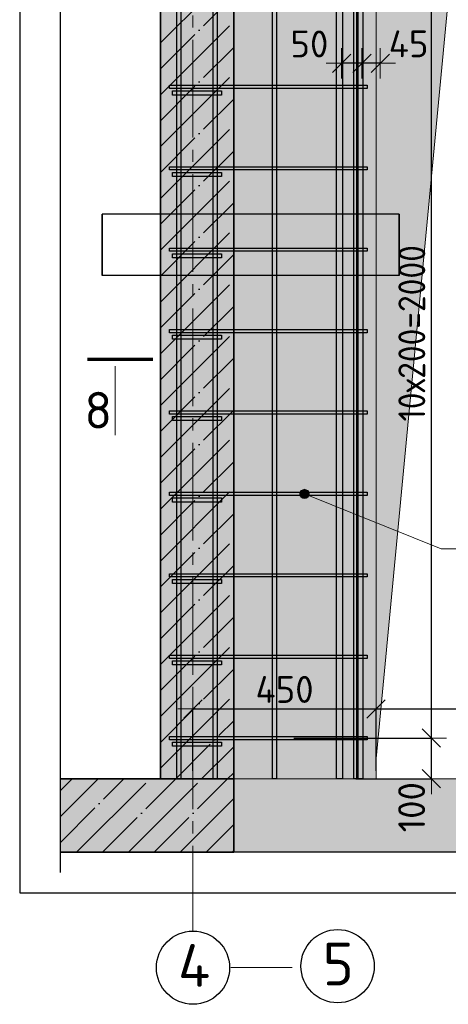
# Model space of a CAD drawing. Header units: millimetres. Extents: x -24871 to 40608, y -2869 to 48080.
# Tile 108 of 119: x 31841 to 32894, y 37367 to 39786. Entities that reach past the tile are written whole.
import ezdxf

# ---------------------------------------------------------------- set-up
doc = ezdxf.new("R2010")
doc.units = ezdxf.units.MM
doc.header["$PDMODE"] = 65
doc.linetypes.add('______11', pattern=[150, 120, -15, 0, -15])
doc.linetypes.add('______5', pattern=[330, 240, -30, 30, -30])
for name, color, linetype, lineweight in [('Standard', 7, 'Continuous', 25), ('Арм.стержн. Арматура края', 96, 'Continuous', 35), ('Арм.стержн. вертикальными 1', 22, 'Continuous', 35), ('Арм.стержн. Доп. арматура', 180, 'Continuous', 35), ('Арм.стержн. Хомут', 240, 'Continuous', 35), ('Размерная линия_ общее', 7, 'Continuous', 13), ('Фундамент (1)', 7, 'Continuous', 35)]:
    doc.layers.add(name, color=color, linetype=linetype, lineweight=lineweight)
doc.styles.add('ISOCPEUR', font='ISOCPEUR')
doc.dimstyles.new('DIMSTYLE_4', dxfattribs={"dimtxt": 66, "dimasz": 75, "dimexe": 0, "dimexo": 0, "dimgap": 33, "dimtad": 2, "dimdec": 0, "dimrnd": 5, "dimzin": 12, "dimdsep": 46, "dimtxsty": 'ISOCPEUR', "dimblk1": 'ALL_ML_STRICH', "dimblk2": 'ALL_ML_STRICH', "dimsah": 1, "dimcen": 0, "dimclrd": 7, "dimclre": 256, "dimclrt": 7, "dimadec": 0, "dimazin": 0, "dimtfac": 1, "dimtdec": 0, "dimtix": 1, "dimtmove": 2, "dimatfit": 3, "dimfxl": 0, "dimtvp": 1.2, "dimtzin": 0, "dimlwd": 0, "dimlwe": -3, "dimarcsym": 0})
doc.dimstyles.new('DIMSTYLE_5', dxfattribs={"dimtxt": 66, "dimasz": 75, "dimexe": 0, "dimexo": 0, "dimgap": 33, "dimtad": 2, "dimdec": 0, "dimrnd": 5, "dimzin": 12, "dimdsep": 46, "dimtxsty": 'ISOCPEUR', "dimblk1": 'ALL_ML_STRICH', "dimblk2": 'ALL_ML_STRICH', "dimsah": 1, "dimcen": 0, "dimclrd": 7, "dimclre": 256, "dimclrt": 7, "dimadec": 0, "dimazin": 0, "dimtfac": 1, "dimtdec": 0, "dimtix": 1, "dimtmove": 2, "dimatfit": 3, "dimfxl": 0, "dimtzin": 0, "dimlwd": 0, "dimlwe": -3, "dimarcsym": 0})

# ---------------------------------------------------------------- blocks, each defined once
blk = doc.blocks.new('ALL_ML_STRICH')
at = {"color": 0, "linetype": 'ByBlock', "lineweight": -2}
for p, q in [((0, -0.5), (0, 0.5)), ((-1, 0), (0.5, 0)), ((-0.3, -0.3), (0.3, 0.3))]:
    blk.add_line(p, q, dxfattribs=at)
blk = doc.blocks.new('*D135')
at = {"layer": 'DEFPOINTS', "color": 7, "linetype": 'Continuous', "lineweight": 13, "transparency": 33554687}
for p in [(32682, 39698.8), (32727, 39678.8), (32727, 39656.3)]:
    blk.add_point(p, dxfattribs=at)
at = {"layer": 'Размерная линия_ общее', "color": 253, "linetype": 'Continuous', "lineweight": -2, "true_color": 0xa0a0a0, "transparency": 33554687}
for p, q in [((32682, 39678.8), (32682, 39678.8)), ((32727, 39676.3), (32727, 39678.8))]:
    blk.add_line(p, q, dxfattribs=at)
at = {"layer": 'Размерная линия_ общее', "color": 7, "linetype": 'Continuous', "lineweight": -2, "transparency": 33554687}
blk.add_line((32727, 39678.8), (32682, 39678.8), dxfattribs=at)
at = {"layer": 'Размерная линия_ общее', "color": 7, "linetype": 'Continuous', "lineweight": 13, "transparency": 33554687, "xscale": 75, "yscale": 75, "zscale": 75}
for p, rotation in [((32682, 39678.8), 180), ((32727, 39678.8), 360)]:
    blk.add_blockref('ALL_ML_STRICH', p, dxfattribs=dict(at, rotation=rotation))
at = {"layer": 'Размерная линия_ общее', "color": 7, "linetype": 'Continuous', "lineweight": 13, "transparency": 33554687, "insert": (32796.8, 39726.7), "char_height": 66, "width": 132, "attachment_point": 5, "style": 'ISOCPEUR'}
blk.add_mtext('\\A1;{45}', dxfattribs=at)
blk = doc.blocks.new('*D136')
at = {"layer": 'DEFPOINTS', "color": 7, "linetype": 'Continuous', "lineweight": 13, "transparency": 33554687}
for p in [(32682, 39698.8), (32632, 39697.2), (32682, 39678.8)]:
    blk.add_point(p, dxfattribs=at)
at = {"layer": 'Размерная линия_ общее', "color": 253, "linetype": 'Continuous', "lineweight": -2, "true_color": 0xa0a0a0, "transparency": 33554687}
for p, q in [((32632, 39678.8), (32632, 39678.8)), ((32682, 39678.8), (32682, 39678.8))]:
    blk.add_line(p, q, dxfattribs=at)
at = {"layer": 'Размерная линия_ общее', "color": 7, "linetype": 'Continuous', "lineweight": -2, "transparency": 33554687}
blk.add_line((32682, 39678.8), (32632, 39678.8), dxfattribs=at)
at = {"layer": 'Размерная линия_ общее', "color": 7, "linetype": 'Continuous', "lineweight": 13, "transparency": 33554687, "xscale": 75, "yscale": 75, "zscale": 75}
for p, rotation in [((32632, 39678.8), 180), ((32682, 39678.8), 360)]:
    blk.add_blockref('ALL_ML_STRICH', p, dxfattribs=dict(at, rotation=rotation))
at = {"layer": 'Размерная линия_ общее', "color": 7, "linetype": 'Continuous', "lineweight": 13, "transparency": 33554687, "insert": (32553, 39726.4), "char_height": 66, "width": 132, "attachment_point": 5, "style": 'ISOCPEUR'}
blk.add_mtext('\\A1;{50}', dxfattribs=at)
blk = doc.blocks.new('*D374')
at = {"layer": 'DEFPOINTS', "color": 7, "linetype": 'Continuous', "lineweight": 13, "transparency": 33554687}
for p in [(32267, 38092.5), (32267, 37920.9), (32717, 37920.9)]:
    blk.add_point(p, dxfattribs=at)
at = {"layer": 'Размерная линия_ общее', "color": 253, "linetype": 'Continuous', "lineweight": -2, "true_color": 0xa0a0a0, "transparency": 33554687}
for p, q in [((32267, 37940.9), (32267, 38092.5)), ((32717, 37940.9), (32717, 38092.5))]:
    blk.add_line(p, q, dxfattribs=at)
at = {"layer": 'Размерная линия_ общее', "color": 7, "linetype": 'Continuous', "lineweight": -2, "transparency": 33554687}
blk.add_line((32267, 38092.5), (32717, 38092.5), dxfattribs=at)
at = {"layer": 'Размерная линия_ общее', "color": 7, "linetype": 'Continuous', "lineweight": 13, "transparency": 33554687, "xscale": 75, "yscale": 75, "zscale": 75, "rotation": 180}
blk.add_blockref('ALL_ML_STRICH', (32267, 38092.5), dxfattribs=at)
at = {"layer": 'Размерная линия_ общее', "color": 7, "linetype": 'Continuous', "lineweight": 13, "transparency": 33554687, "xscale": 75, "yscale": 75, "zscale": 75}
blk.add_blockref('ALL_ML_STRICH', (32717, 38092.5), dxfattribs=at)
at = {"layer": 'Размерная линия_ общее', "color": 7, "linetype": 'Continuous', "lineweight": 13, "transparency": 33554687, "insert": (32492, 38140.5), "char_height": 66, "width": 198, "attachment_point": 5, "style": 'ISOCPEUR'}
blk.add_mtext('\\A1;{450}', dxfattribs=at)
blk = doc.blocks.new('*D375')
at = {"layer": 'DEFPOINTS', "color": 7, "linetype": 'Continuous', "lineweight": 13, "transparency": 33554687}
for p in [(32717, 38092.5), (32717, 37920.9), (33617, 37920.9)]:
    blk.add_point(p, dxfattribs=at)
at = {"layer": 'Размерная линия_ общее', "color": 253, "linetype": 'Continuous', "lineweight": -2, "true_color": 0xa0a0a0, "transparency": 33554687}
for p, q in [((32717, 37940.9), (32717, 38092.5)), ((33617, 37940.9), (33617, 38092.5))]:
    blk.add_line(p, q, dxfattribs=at)
at = {"layer": 'Размерная линия_ общее', "color": 7, "linetype": 'Continuous', "lineweight": -2, "transparency": 33554687}
blk.add_line((32717, 38092.5), (33617, 38092.5), dxfattribs=at)
at = {"layer": 'Размерная линия_ общее', "color": 7, "linetype": 'Continuous', "lineweight": 13, "transparency": 33554687, "xscale": 75, "yscale": 75, "zscale": 75, "rotation": 180}
blk.add_blockref('ALL_ML_STRICH', (32717, 38092.5), dxfattribs=at)
at = {"layer": 'Размерная линия_ общее', "color": 7, "linetype": 'Continuous', "lineweight": 13, "transparency": 33554687, "xscale": 75, "yscale": 75, "zscale": 75}
blk.add_blockref('ALL_ML_STRICH', (33617, 38092.5), dxfattribs=at)
at = {"layer": 'Размерная линия_ общее', "color": 7, "linetype": 'Continuous', "lineweight": 13, "transparency": 33554687, "insert": (33170.3, 38140.5), "char_height": 66, "width": 198, "attachment_point": 5, "style": 'ISOCPEUR'}
blk.add_mtext('\\A1;{900}', dxfattribs=at)
blk = doc.blocks.new('*D379')
at = {"layer": 'DEFPOINTS', "color": 7, "linetype": 'Continuous', "lineweight": 13, "transparency": 33554687}
for p in [(32495, 38020.9), (32647, 37920.9), (32852.7, 37920.9)]:
    blk.add_point(p, dxfattribs=at)
at = {"layer": 'Размерная линия_ общее', "color": 253, "linetype": 'Continuous', "lineweight": -2, "true_color": 0xa0a0a0, "transparency": 33554687}
for p, q in [((32515, 38020.9), (32852.7, 38020.9)), ((32667, 37920.9), (32852.7, 37920.9))]:
    blk.add_line(p, q, dxfattribs=at)
at = {"layer": 'Размерная линия_ общее', "color": 7, "linetype": 'Continuous', "lineweight": -2, "transparency": 33554687}
blk.add_line((32852.7, 37920.9), (32852.7, 38020.9), dxfattribs=at)
at = {"layer": 'Размерная линия_ общее', "color": 7, "linetype": 'Continuous', "lineweight": 13, "transparency": 33554687, "xscale": 75, "yscale": 75, "zscale": 75}
for p, rotation in [((32852.7, 38020.9), 90), ((32852.7, 37920.9), 270)]:
    blk.add_blockref('ALL_ML_STRICH', p, dxfattribs=dict(at, rotation=rotation))
at = {"layer": 'Размерная линия_ общее', "color": 7, "linetype": 'Continuous', "lineweight": 13, "transparency": 33554687, "insert": (32804.2, 37851.2), "char_height": 66, "width": 198, "attachment_point": 5, "rotation": 90, "style": 'ISOCPEUR'}
blk.add_mtext('\\A1;{100}', dxfattribs=at)
blk = doc.blocks.new('*D380')
at = {"layer": 'DEFPOINTS', "color": 7, "linetype": 'Continuous', "lineweight": 13, "transparency": 33554687}
for p in [(32466.8, 40020.9), (32495, 38020.9), (32852.7, 38020.9)]:
    blk.add_point(p, dxfattribs=at)
at = {"layer": 'Размерная линия_ общее', "color": 253, "linetype": 'Continuous', "lineweight": -2, "true_color": 0xa0a0a0, "transparency": 33554687}
for p, q in [((32486.8, 40020.9), (32852.7, 40020.9)), ((32515, 38020.9), (32852.7, 38020.9))]:
    blk.add_line(p, q, dxfattribs=at)
at = {"layer": 'Размерная линия_ общее', "color": 7, "linetype": 'Continuous', "lineweight": -2, "transparency": 33554687}
blk.add_line((32852.7, 38020.9), (32852.7, 40020.9), dxfattribs=at)
at = {"layer": 'Размерная линия_ общее', "color": 7, "linetype": 'Continuous', "lineweight": 13, "transparency": 33554687, "xscale": 75, "yscale": 75, "zscale": 75}
for p, rotation in [((32852.7, 40020.9), 90), ((32852.7, 38020.9), 270)]:
    blk.add_blockref('ALL_ML_STRICH', p, dxfattribs=dict(at, rotation=rotation))
at = {"layer": 'Размерная линия_ общее', "color": 7, "linetype": 'Continuous', "lineweight": 13, "transparency": 33554687, "insert": (32771.7, 38798.9), "char_height": 66, "width": 3.3, "attachment_point": 1, "rotation": 90, "line_spacing_factor": 0.60241, "style": 'ISOCPEUR'}
blk.add_mtext('\\W0.91;10х200=2000', dxfattribs=at)

msp = doc.modelspace()

# ---------------------------------------------------------------- hatches: boundary and pattern name
at = {"layer": 'Standard', "linetype": 'Continuous', "lineweight": -3, "transparency": 33554687}
for color, points in [(7, [(32367, 37920.9), (32367, 41110.9), (32187, 41110.9), (32187, 37920.9)]), (9, [(32367, 37920.9), (31941.2, 37920.9), (31941.2, 37740.9), (32367, 37740.9)])]:
    msp.add_hatch(color=color, dxfattribs=at).paths.add_polyline_path(points)
at = {"layer": 'Standard', "linetype": 'Continuous', "lineweight": 25, "transparency": 33554687}
h = msp.add_hatch(color=7, dxfattribs=at)
h.paths.add_polyline_path([(32717, 40170.9), (33617, 40170.9), (33617, 37920.9), (33967, 37920.9), (33967, 41110.9), (32367, 41110.9), (32367, 37920.9), (32717, 37920.9)])
h.paths.add_polyline_path([(33837, 39890.9), (33836.9, 39888.8), (33836.6, 39886.8), (33836, 39884.8), (33835.3, 39882.8), (33834.3, 39880.9), (33833.2, 39879.2), (33831.9, 39877.6), (33830.4, 39876.1), (33828.8, 39874.8), (33827, 39873.6), (33825.1, 39872.7), (33823.2, 39871.9), (33821.2, 39871.4), (33819.1, 39871), (33817, 39870.9), (33814.9, 39871), (33812.8, 39871.4), (33810.8, 39871.9), (33808.9, 39872.7), (33807, 39873.6), (33805.2, 39874.8), (33803.6, 39876.1), (33802.1, 39877.6), (33800.8, 39879.2), (33799.7, 39880.9), (33798.7, 39882.8), (33798, 39884.8), (33797.4, 39886.8), (33797.1, 39888.8), (33797, 39890.9), (33797.1, 39893), (33797.4, 39895.1), (33798, 39897.1), (33798.7, 39899.1), (33799.7, 39900.9), (33800.8, 39902.7), (33802.1, 39904.3), (33803.6, 39905.8), (33805.2, 39907.1), (33807, 39908.3), (33808.9, 39909.2), (33810.8, 39910), (33812.8, 39910.5), (33814.9, 39910.8), (33817, 39910.9), (33819.1, 39910.8), (33821.2, 39910.5), (33823.2, 39910), (33825.1, 39909.2), (33827, 39908.3), (33828.8, 39907.1), (33830.4, 39905.8), (33831.9, 39904.3), (33833.2, 39902.7), (33834.3, 39900.9), (33835.3, 39899.1), (33836, 39897.1), (33836.6, 39895.1), (33836.9, 39893)], flags=16)
h.paths.add_polyline_path([(33837, 39090.9), (33836.9, 39088.8), (33836.6, 39086.8), (33836, 39084.8), (33835.3, 39082.8), (33834.3, 39080.9), (33833.2, 39079.2), (33831.9, 39077.6), (33830.4, 39076.1), (33828.8, 39074.8), (33827, 39073.6), (33825.1, 39072.7), (33823.2, 39071.9), (33821.2, 39071.4), (33819.1, 39071), (33817, 39070.9), (33814.9, 39071), (33812.8, 39071.4), (33810.8, 39071.9), (33808.9, 39072.7), (33807, 39073.6), (33805.2, 39074.8), (33803.6, 39076.1), (33802.1, 39077.6), (33800.8, 39079.2), (33799.7, 39080.9), (33798.7, 39082.8), (33798, 39084.8), (33797.4, 39086.8), (33797.1, 39088.8), (33797, 39090.9), (33797.1, 39093), (33797.4, 39095.1), (33798, 39097.1), (33798.7, 39099.1), (33799.7, 39100.9), (33800.8, 39102.7), (33802.1, 39104.3), (33803.6, 39105.8), (33805.2, 39107.1), (33807, 39108.3), (33808.9, 39109.2), (33810.8, 39110), (33812.8, 39110.5), (33814.9, 39110.8), (33817, 39110.9), (33819.1, 39110.8), (33821.2, 39110.5), (33823.2, 39110), (33825.1, 39109.2), (33827, 39108.3), (33828.8, 39107.1), (33830.4, 39105.8), (33831.9, 39104.3), (33833.2, 39102.7), (33834.3, 39100.9), (33835.3, 39099.1), (33836, 39097.1), (33836.6, 39095.1), (33836.9, 39093)], flags=16)
at = {"layer": 'Standard', "linetype": 'Continuous', "lineweight": 25, "true_color": 0xe0e0e0, "transparency": 33554687}
msp.add_hatch(color=254, dxfattribs=at).paths.add_polyline_path([(32367, 37740.9), (33927, 37740.9), (33927, 37920.9), (32367, 37920.9)])
at = {"layer": 'Арм.стержн. Хомут', "linetype": 'Continuous', "lineweight": 13, "transparency": 33554687}
for points in [[(32532.2, 38614.1), (32534.1, 38629.8), (32529.9, 38619.3)], [(32529.9, 38619.3), (32534.1, 38629.8), (32530.6, 38625.1)], [(32536.8, 38610.5), (32539.4, 38632), (32532.2, 38614.1)], [(32532.2, 38614.1), (32539.4, 38632), (32534.1, 38629.8)], [(32536.8, 38610.5), (32545.2, 38631.4), (32539.4, 38632)], [(32542.6, 38609.9), (32545.2, 38631.4), (32536.8, 38610.5)], [(32542.6, 38609.9), (32549.8, 38627.8), (32545.2, 38631.4)], [(32547.9, 38612.1), (32549.8, 38627.8), (32542.6, 38609.9)], [(32547.9, 38612.1), (32552.1, 38622.5), (32549.8, 38627.8)], [(32552.1, 38622.5), (32547.9, 38612.1), (32551.4, 38616.7)]]:
    msp.add_hatch(color=7, dxfattribs=at).paths.add_polyline_path(points)
at = {"layer": 'Фундамент (1)', "linetype": 'Continuous', "lineweight": 13, "true_color": 0x2d2d2d, "transparency": 33554687}
msp.add_hatch(color=250, dxfattribs=at).paths.add_polyline_path([(32907.9, 39980), (33617, 40170.9), (32717, 40170.9), (32717, 37970.9)])

# ---------------------------------------------------------------- linework, layer by layer
at = {"color": 52, "linetype": 'Continuous', "lineweight": -3, "transparency": 33554687}
for p, q in [((31941.2, 37740.9), (31941.2, 42050.9)), ((31941.2, 37740.9), (31941.2, 42050.9)), ((32773.8, 39308), (32043.8, 39308)), ((32773.8, 39308), (32043.8, 39308)), ((32043.8, 39308), (32043.8, 39157.9)), ((32043.8, 39157.9), (32043.8, 39308)), ((32773.8, 39308), (32773.8, 39157.9)), ((32773.8, 39157.9), (32773.8, 39308)), ((32773.8, 39157.9), (32043.8, 39157.9)), ((32773.8, 39157.9), (32043.8, 39157.9)), ((36452.1, 37740.9), (31941.2, 37740.9)), ((36452.1, 37740.9), (31941.2, 37740.9))]:
    msp.add_line(p, q, dxfattribs=at)
at = {"layer": 'Standard', "color": 7, "linetype": '______5', "lineweight": 13, "transparency": 33554687}
msp.add_line((32267, 42046.6), (32267, 37546.9), dxfattribs=at)
at = {"layer": 'Standard', "color": 7, "linetype": 'Continuous', "lineweight": 35, "transparency": 33554687}
for p, q in [((32187, 41110.9), (32187, 37920.9)), ((32367, 37920.9), (32367, 41110.9)), ((32187, 37920.9), (31941.2, 37920.9)), ((32187, 37920.9), (32367, 37920.9)), ((32367, 37740.9), (32367, 37920.9)), ((31941.2, 37740.9), (32367, 37740.9))]:
    msp.add_line(p, q, dxfattribs=at)
at = {"layer": 'Standard', "color": 7, "linetype": 'Continuous', "lineweight": 18, "transparency": 33554687}
for p, q in [((32717, 40170.9), (32717, 37920.9)), ((33927, 37920.9), (32367, 37920.9)), ((32367, 37740.9), (33927, 37740.9))]:
    msp.add_line(p, q, dxfattribs=at)
at = {"layer": 'Standard', "color": 253, "linetype": '______5', "lineweight": -3, "true_color": 0xababab, "transparency": 33554687}
for p, q in [((32187, 39728.8), (32367, 39908.8)), ((32187, 39601.5), (32367, 39781.5)), ((32187, 39474.2), (32367, 39654.2)), ((32187, 39346.9), (32367, 39526.9)), ((32187, 39219.7), (32367, 39399.7)), ((32187, 39092.4), (32367, 39272.4)), ((32187, 38965.1), (32367, 39145.1)), ((32187, 38837.8), (32367, 39017.8)), ((32187, 38710.5), (32367, 38890.5)), ((32187, 38583.3), (32367, 38763.3)), ((32187, 38456), (32367, 38636)), ((32187, 38328.7), (32367, 38508.7)), ((32187, 38201.4), (32367, 38381.4)), ((32187, 38074.2), (32367, 38254.2)), ((32187, 37946.9), (32367, 38126.9)), ((32288.3, 37920.9), (32367, 37999.6)), ((31941.2, 37828.4), (32033.8, 37920.9)), ((31981.1, 37740.9), (32161.1, 37920.9)), ((32108.3, 37740.9), (32288.3, 37920.9)), ((32235.6, 37740.9), (32367, 37872.3)), ((32362.9, 37740.9), (32367, 37745))]:
    msp.add_line(p, q, dxfattribs=at)
at = {"layer": 'Standard', "color": 253, "linetype": '______11', "lineweight": -3, "true_color": 0xababab, "transparency": 33554687}
for p, q in [((32187, 39665.1), (32367, 39845.1)), ((32187, 39537.9), (32367, 39717.9)), ((32187, 39410.6), (32367, 39590.6)), ((32187, 39283.3), (32367, 39463.3)), ((32187, 39156), (32367, 39336)), ((32187, 39028.7), (32367, 39208.7)), ((32187, 38901.5), (32367, 39081.5)), ((32187, 38774.2), (32367, 38954.2)), ((32187, 38646.9), (32367, 38826.9)), ((32187, 38519.6), (32367, 38699.6)), ((32187, 38392.3), (32367, 38572.3)), ((32187, 38265.1), (32367, 38445.1)), ((32187, 38137.8), (32367, 38317.8)), ((32187, 38010.5), (32367, 38190.5)), ((32224.7, 37920.9), (32367, 38063.2)), ((32352, 37920.9), (32367, 37936)), ((31941.2, 37892), (31970.1, 37920.9)), ((31941.2, 37764.7), (32097.4, 37920.9)), ((32044.7, 37740.9), (32224.7, 37920.9)), ((32172, 37740.9), (32352, 37920.9)), ((32299.3, 37740.9), (32367, 37808.7))]:
    msp.add_line(p, q, dxfattribs=at)
at = {"layer": 'Standard', "color": 7, "linetype": 'Continuous', "lineweight": 70, "transparency": 33554687}
msp.add_line((32168.5, 38951.1), (32007.7, 38951.1), dxfattribs=at)
at = {"layer": 'Standard', "color": 7, "linetype": 'Continuous', "lineweight": 13, "transparency": 33554687}
for p, q in [((32076.2, 38935.1), (32076.2, 38765.5)), ((32367, 37920.9), (32187, 37920.9)), ((32360.4, 37457.1), (32510.4, 37457.1))]:
    msp.add_line(p, q, dxfattribs=at)
at = {"layer": 'Standard', "color": 7, "linetype": 'Continuous', "lineweight": 25, "transparency": 33554687}
msp.add_line((31941.2, 37690.9), (31941.2, 37970.9), dxfattribs=at)
msp.add_lwpolyline([(31841.2, 37640.9), (36552.1, 37640.9), (36552.1, 42150.9), (31841.2, 42150.9), (31841.2, 37640.9)], dxfattribs=at)
at = {"layer": 'Standard', "color": 7, "linetype": 'Continuous', "lineweight": 13, "transparency": 33554687}
msp.add_lwpolyline([(32717, 37970.9), (32907.9, 39980), (33617, 40170.9)], dxfattribs=at)
at = {"layer": 'Standard', "color": 7, "linetype": 'Continuous', "lineweight": 25, "transparency": 33554687}
for centre in [(32267, 37456.9), (32622.4, 37460.5)]:
    msp.add_circle(centre, 90, dxfattribs=at)
at = {"layer": 'Арм.стержн. Арматура края', "color": 4, "linetype": 'Continuous', "lineweight": 25, "transparency": 33554687}
for points in [[(32217, 39610.9), (32337, 39610.9), (32337, 39600.9), (32217, 39600.9), (32217, 39610.9)], [(32217, 39410.9), (32337, 39410.9), (32337, 39400.9), (32217, 39400.9), (32217, 39410.9)], [(32217, 39210.9), (32337, 39210.9), (32337, 39200.9), (32217, 39200.9), (32217, 39210.9)], [(32217, 39010.9), (32337, 39010.9), (32337, 39000.9), (32217, 39000.9), (32217, 39010.9)], [(32217, 38810.9), (32337, 38810.9), (32337, 38800.9), (32217, 38800.9), (32217, 38810.9)], [(32217, 38610.9), (32337, 38610.9), (32337, 38600.9), (32217, 38600.9), (32217, 38610.9)], [(32217, 38410.9), (32337, 38410.9), (32337, 38400.9), (32217, 38400.9), (32217, 38410.9)], [(32217, 38210.9), (32337, 38210.9), (32337, 38200.9), (32217, 38200.9), (32217, 38210.9)], [(32217, 38010.9), (32337, 38010.9), (32337, 38000.9), (32217, 38000.9), (32217, 38010.9)]]:
    msp.add_lwpolyline(points, dxfattribs=at)
at = {"layer": 'Арм.стержн. вертикальными 1', "color": 4, "linetype": 'Continuous', "lineweight": 25, "transparency": 33554687}
for points in [[(32227, 37920.9), (32227, 42055.9), (32237, 42055.9), (32237, 37920.9), (32227, 37920.9)], [(32227, 37920.9), (32227, 42055.9), (32237, 42055.9), (32237, 37920.9), (32227, 37920.9)], [(32227, 37920.9), (32227, 42055.9), (32237, 42055.9), (32237, 37920.9), (32227, 37920.9)], [(32316.5, 37920.9), (32316.5, 42055.9), (32326.5, 42055.9), (32326.5, 37920.9), (32316.5, 37920.9)], [(32316.5, 37920.9), (32316.5, 42055.9), (32326.5, 42055.9), (32326.5, 37920.9), (32316.5, 37920.9)], [(32316.5, 37920.9), (32316.5, 42055.9), (32326.5, 42055.9), (32326.5, 37920.9), (32316.5, 37920.9)], [(32462, 37920.9), (32462, 42055.9), (32472, 42055.9), (32472, 37920.9), (32462, 37920.9)], [(32462, 37920.9), (32462, 42055.9), (32472, 42055.9), (32472, 37920.9), (32462, 37920.9)], [(32662, 37920.9), (32662, 42055.9), (32672, 42055.9), (32672, 37920.9), (32662, 37920.9)], [(32662, 37920.9), (32662, 42055.9), (32672, 42055.9), (32672, 37920.9), (32662, 37920.9)]]:
    msp.add_lwpolyline(points, dxfattribs=at)
at = {"layer": 'Арм.стержн. Доп. арматура', "color": 7, "linetype": 'Continuous', "lineweight": 25, "transparency": 33554687}
for points in [[(32620, 37920.9), (32620, 40770.9), (32634, 40770.9), (32634, 37920.9), (32620, 37920.9)], [(32620, 37920.9), (32620, 40770.9), (32634, 40770.9), (32634, 37920.9), (32620, 37920.9)], [(32670, 37920.9), (32670, 40770.9), (32684, 40770.9), (32684, 37920.9), (32670, 37920.9)], [(32670, 37920.9), (32670, 40770.9), (32684, 40770.9), (32684, 37920.9), (32670, 37920.9)]]:
    msp.add_lwpolyline(points, dxfattribs=at)
at = {"layer": 'Арм.стержн. Хомут', "color": 7, "linetype": 'Continuous', "lineweight": 13, "transparency": 33554687}
for p, q in [((32530.6, 38625.1), (32530.6, 38625.1)), ((32536.8, 38610.5), (32536.8, 38610.5)), ((32876.9, 38485.8), (32541, 38620.9)), ((32545.2, 38631.4), (32545.2, 38631.4)), ((32551.4, 38616.7), (32551.4, 38616.7)), ((32876.9, 38485.8), (33432.9, 38485.8))]:
    msp.add_line(p, q, dxfattribs=at)
at = {"layer": 'Арм.стержн. Хомут', "color": 40, "linetype": 'Continuous', "lineweight": 25, "transparency": 33554687}
for points in [[(32209, 39624.9), (32695, 39624.9), (32695, 39616.9), (32209, 39616.9), (32209, 39624.9)], [(32209, 39424.9), (32695, 39424.9), (32695, 39416.9), (32209, 39416.9), (32209, 39424.9)], [(32209, 39224.9), (32695, 39224.9), (32695, 39216.9), (32209, 39216.9), (32209, 39224.9)], [(32209, 39024.9), (32695, 39024.9), (32695, 39016.9), (32209, 39016.9), (32209, 39024.9)], [(32209, 38824.9), (32695, 38824.9), (32695, 38816.9), (32209, 38816.9), (32209, 38824.9)], [(32209, 38624.9), (32695, 38624.9), (32695, 38616.9), (32209, 38616.9), (32209, 38624.9)], [(32209, 38424.9), (32695, 38424.9), (32695, 38416.9), (32209, 38416.9), (32209, 38424.9)], [(32209, 38224.9), (32695, 38224.9), (32695, 38216.9), (32209, 38216.9), (32209, 38224.9)], [(32209, 38024.9), (32695, 38024.9), (32695, 38016.9), (32209, 38016.9), (32209, 38024.9)]]:
    msp.add_lwpolyline(points, dxfattribs=at)
at = {"layer": 'Арм.стержн. Хомут', "color": 7, "linetype": 'Continuous', "lineweight": 13, "transparency": 33554687}
msp.add_circle((32541, 38620.9), 11.3, dxfattribs=at)

# ---------------------------------------------------------------- texts
at = {"layer": 'Standard', "color": 7, "linetype": 'Continuous', "lineweight": 13, "transparency": 33554687, "style": 'ISOCPEUR'}
for s, insert, char_height, width, attachment_point in [('\\A1;{\\fISOCPEUR|i0|b0;\\H90.000000;\\W1.000000;\\C7;8}\\P', (32000.3, 38781.5), 90, 98, 7), ('\\A1;{\\fISOCPEUR|i0|b0;\\H105.000000;\\W1.000000;\\C7;4}\\P', (32230.3, 37515), 105, 126, 1), ('\\A1;{\\fISOCPEUR|i0|b0;\\H105.000000;\\W1.000000;\\C7;5}\\P', (32585.7, 37518.5), 105, 114.333, 1)]:
    msp.add_mtext(s, dxfattribs=dict(at, insert=insert, char_height=char_height, width=width, attachment_point=attachment_point))

# ---------------------------------------------------------------- dimensions: what is measured, and where the dimension line sits
at = {"layer": 'Размерная линия_ общее', "color": 7, "linetype": 'Continuous', "lineweight": 13, "transparency": 33554687}
dim = msp.add_linear_dim(base=(32852.7, 40020.9), p1=(32515, 38020.9), p2=(32486.8, 40020.9), angle=90, text='\\W0.91;10х200=2000', dimstyle='DIMSTYLE_5', override={"dimpost": '<>', "dimclrd": 7, "dimclre": 253, "dimclrt": 7, "dimlwd": 0, "dimlwe": 65533}, dxfattribs=at)
dim.commit()
dim.dimension.update_dxf_attribs({"geometry": '*D380', "text_midpoint": (32819.7, 39020.9), "dimtype": 160})
for base, p1, p2, angle, picture, middle in [((32682, 39678.8), (32727, 39676.3), (32682, 39678.8), 180, '*D135', (32796.8, 39726.7)), ((32632, 39678.8), (32682, 39678.8), (32632, 39678.8), 180, '*D136', (32553, 39726.4)), ((32852.7, 38020.9), (32667, 37920.9), (32515, 38020.9), 90, '*D379', (32804.2, 37851.2))]:
    dim = msp.add_linear_dim(base=base, p1=p1, p2=p2, angle=angle, dimstyle='DIMSTYLE_4', override={"dimpost": '<>', "dimclrd": 7, "dimclre": 253, "dimclrt": 7, "dimlwd": 0, "dimlwe": 65533}, dxfattribs=at)
    dim.commit()
    dim.dimension.update_dxf_attribs({"geometry": picture, "text_midpoint": middle, "dimtype": 160})
for base, p1, p2, picture, middle in [((32717, 38092.5), (32267, 37940.9), (32717, 37940.9), '*D374', (32492, 38140.5)), ((33617, 38092.5), (32717, 37940.9), (33617, 37940.9), '*D375', (33170.3, 38140.5))]:
    dim = msp.add_linear_dim(base=base, p1=p1, p2=p2, dimstyle='DIMSTYLE_5', override={"dimpost": '<>', "dimclrd": 7, "dimclre": 253, "dimclrt": 7, "dimlwd": 0, "dimlwe": 65533}, dxfattribs=at)
    dim.commit()
    dim.dimension.update_dxf_attribs({"geometry": picture, "text_midpoint": middle, "dimtype": 160})

doc.saveas('drawing.dxf')
